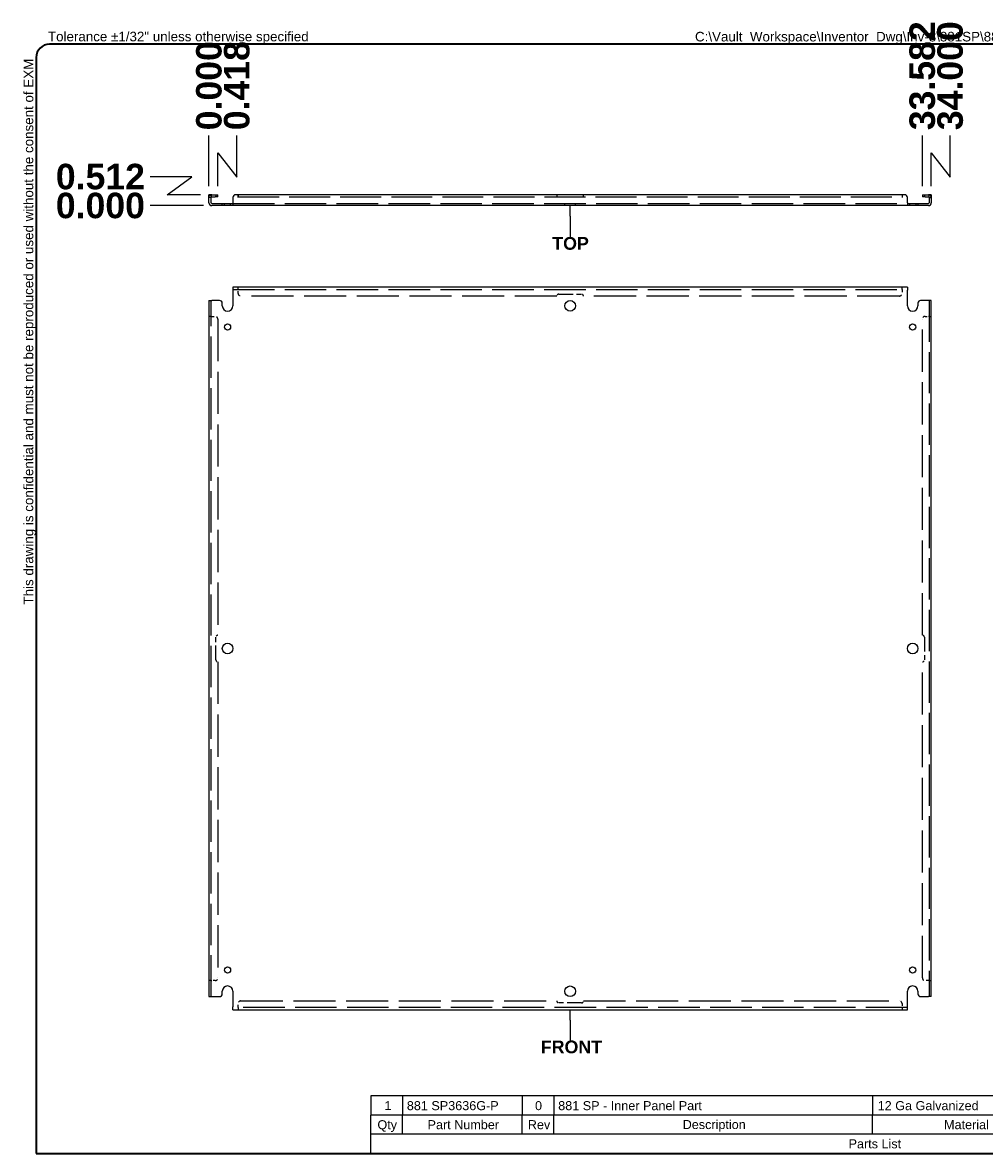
# Model space of a CAD drawing. Header units: inches. Extents: x 3.3 to 85.3, y 2.5 to 55.7.
# Tile 1 of 2: x 3.3 to 48.6, y 2.5 to 55.7. Entities that reach past the tile are written whole.
import ezdxf

# ---------------------------------------------------------------- set-up
doc = ezdxf.new("R2010")
doc.units = ezdxf.units.IN
doc.header["$LTSCALE"] = 10
doc.header["$MEASUREMENT"] = 0
doc.linetypes.add('DASHED_SPACE', pattern=[0.2067, 0.1654, -0.0413])
doc.layers.get('0').update_dxf_attribs({"lineweight": 25})
for name, color, linetype, lineweight in [('Dimensions(ANSI)', 7, 'Continuous', 25), ('Hidden Edges(ANSI)', 7, 'DASHED_SPACE', 25), ('Sketch Geometry(ANSI)', 7, 'Continuous', 25), ('Symbols(ANSI)', 7, 'Continuous', 25), ('Visible Edges(ANSI)', 7, 'Continuous', 25)]:
    doc.layers.add(name, color=color, linetype=linetype, lineweight=lineweight)
doc.styles.add('Current-ANSI', font='arial.ttf')
doc.styles.add('Dimension-ANSI', font='arialbd.ttf')
doc.styles.add('Part List-ANSI', font='arial.ttf')
doc.dimstyles.new('INCH-ANSI', dxfattribs={"dimscale": 10, "dimtxt": 0.12, "dimasz": 0.098425, "dimexe": 0.04, "dimexo": 0.04, "dimgap": 0.031496, "dimtad": 0, "dimtih": 1, "dimtoh": 1, "dimdec": 3, "dimrnd": 1e-08, "dimzin": 0, "dimdsep": 46, "dimtxsty": 'Dimension-ANSI', "dimcen": 0.09, "dimdle": 0.312, "dimclrd": 179, "dimclre": 179, "dimclrt": 7, "dimadec": 1, "dimazin": 0, "dimtfac": 1, "dimtdec": 3, "dimtofl": 0, "dimtmove": 0, "dimatfit": 3, "dimfxl": 1, "dimtolj": 1, "dimtzin": 4, "dimlwd": 25, "dimlwe": 25, "dimarcsym": 0})
doc.dimstyles.new('INCH-ANSI-VERTICAL', dxfattribs={"dimscale": 10, "dimtxt": 0.12, "dimasz": 0.098425, "dimexe": 0.04, "dimexo": 0.04, "dimgap": 0.031496, "dimtad": 0, "dimtih": 1, "dimtoh": 1, "dimdec": 3, "dimrnd": 1e-08, "dimzin": 0, "dimdsep": 46, "dimtxsty": 'Dimension-ANSI', "dimcen": 0.09, "dimdle": 0.312, "dimclrd": 179, "dimclre": 179, "dimclrt": 7, "dimadec": 1, "dimazin": 0, "dimtfac": 1, "dimtdec": 3, "dimtofl": 0, "dimtmove": 0, "dimatfit": 3, "dimfxl": 1, "dimtolj": 1, "dimtzin": 4, "dimlwd": 25, "dimlwe": 25, "dimarcsym": 0})

# ---------------------------------------------------------------- blocks, each defined once
blk = doc.blocks.new('Parts List')
at = {"layer": 'Symbols(ANSI)'}
for p, q in [((13.023, 0.795), (3.548, 0.795)), ((3.548, 0.795), (3.548, 0.615)), ((3.848, 0.795), (3.848, 0.615)), ((4.973, 0.795), (4.973, 0.615)), ((5.273, 0.795), (5.273, 0.615)), ((8.273, 0.795), (8.273, 0.615)), ((10.023, 0.795), (10.023, 0.615)), ((11.523, 0.795), (11.523, 0.615)), ((13.023, 0.795), (13.023, 0.615)), ((13.023, 0.615), (3.548, 0.615)), ((3.548, 0.435), (3.548, 0.615)), ((3.848, 0.435), (3.848, 0.615)), ((4.973, 0.435), (4.973, 0.615)), ((5.273, 0.435), (5.273, 0.615)), ((8.273, 0.435), (8.273, 0.615)), ((10.023, 0.435), (10.023, 0.615)), ((11.523, 0.435), (11.523, 0.615)), ((13.023, 0.435), (13.023, 0.615)), ((3.548, 0.255), (3.548, 0.435)), ((13.023, 0.435), (3.548, 0.435)), ((13.023, 0.255), (13.023, 0.435)), ((13.023, 0.255), (3.548, 0.255))]:
    blk.add_line(p, q, dxfattribs=at)
at = {"layer": 'Symbols(ANSI)', "char_height": 0.085, "attachment_point": 7, "line_spacing_factor": 0.25, "style": 'Part List-ANSI'}
for s, insert in [('1', (3.678, 0.662)), ('881 SP3636G-P', (3.888, 0.66)), ('0', (5.095, 0.66)), ('881 SP - Inner Panel Part', (5.313, 0.66)), ('12 Ga Galvanized', (8.321, 0.66)), ('Unpainted', (10.068, 0.638)), ('Galvanized', (11.565, 0.66)), ('Qty', (3.611, 0.456)), ('Part Number', (4.083, 0.481)), ('Rev', (5.027, 0.481)), ('Description', (6.485, 0.458)), ('Material', (8.946, 0.481)), ('Color', (10.637, 0.48)), ('Finish', (12.125, 0.481)), ('Parts List', (8.047, 0.301))]:
    blk.add_mtext(s, dxfattribs=dict(at, insert=insert))
blk = doc.blocks.new('Datum Identifier1')
at = {"layer": 'Symbols(ANSI)', "color": 7, "linetype": 'Continuous', "lineweight": 25}
for p, q in [((5.425, 1.507), (5.425, 1.605)), ((5.425, 1.507), (5.425, 1.503)), ((5.425, 1.503), (5.425, 1.319))]:
    blk.add_line(p, q, dxfattribs=at)
at = {"layer": 'Symbols(ANSI)', "color": 7, "insert": (5.149, 1.195), "char_height": 0.12, "attachment_point": 7, "line_spacing_factor": 0.25, "style": 'Dimension-ANSI'}
blk.add_mtext('FRONT', dxfattribs=at)
blk = doc.blocks.new('Datum Identifier2')
at = {"layer": 'Symbols(ANSI)', "color": 7, "linetype": 'Continuous', "lineweight": 25}
for p, q in [((5.425, 9.074), (5.425, 9.173)), ((5.425, 9.074), (5.425, 9.064)), ((5.425, 9.064), (5.425, 8.88))]:
    blk.add_line(p, q, dxfattribs=at)
at = {"layer": 'Symbols(ANSI)', "color": 7, "insert": (5.257, 8.756), "char_height": 0.12, "attachment_point": 7, "line_spacing_factor": 0.25, "style": 'Dimension-ANSI'}
blk.add_mtext('TOP', dxfattribs=at)
blk = doc.blocks.new('*D12')
at = {"layer": 'Defpoints', "color": 0, "linetype": 'Continuous', "transparency": 16777216}
for p in [(12.116, 50.443), (12.116, 47.648), (12.116, 47.648)]:
    blk.add_point(p, dxfattribs=at)
at = {"layer": 'Dimensions(ANSI)', "color": 179, "linetype": 'Continuous', "lineweight": 25, "transparency": 16777216}
blk.add_line((12.116, 48.048), (12.116, 50.443), dxfattribs=at)
at = {"layer": 'Dimensions(ANSI)', "color": 7, "linetype": 'Continuous', "lineweight": 25, "transparency": 16777216, "insert": (12.116, 52.779), "char_height": 1.2, "attachment_point": 5, "rotation": 90, "style": 'Dimension-ANSI'}
blk.add_mtext('\\A1;0.000', dxfattribs=at)
blk = doc.blocks.new('*D13')
at = {"layer": 'Defpoints', "color": 0, "linetype": 'Continuous', "transparency": 16777216}
for p in [(13.429, 50.443), (12.116, 47.648), (12.534, 47.648)]:
    blk.add_point(p, dxfattribs=at)
at = {"layer": 'Dimensions(ANSI)', "color": 179, "linetype": 'Continuous', "lineweight": 25, "transparency": 16777216}
for p, q in [((13.429, 48.474), (13.429, 50.443)), ((12.534, 48.048), (12.534, 49.617)), ((12.534, 49.617), (13.429, 48.474))]:
    blk.add_line(p, q, dxfattribs=at)
at = {"layer": 'Dimensions(ANSI)', "color": 7, "linetype": 'Continuous', "lineweight": 25, "transparency": 16777216, "insert": (13.429, 52.783), "char_height": 1.2, "attachment_point": 5, "rotation": 90, "style": 'Dimension-ANSI'}
blk.add_mtext('\\A1;0.418', dxfattribs=at)
blk = doc.blocks.new('*D14')
at = {"layer": 'Defpoints', "color": 0, "linetype": 'Continuous', "transparency": 16777216}
for p in [(45.698, 50.443), (12.116, 47.648), (45.698, 47.648)]:
    blk.add_point(p, dxfattribs=at)
at = {"layer": 'Dimensions(ANSI)', "color": 179, "linetype": 'Continuous', "lineweight": 25, "transparency": 16777216}
blk.add_line((45.698, 48.048), (45.698, 50.443), dxfattribs=at)
at = {"layer": 'Dimensions(ANSI)', "color": 7, "linetype": 'Continuous', "lineweight": 25, "transparency": 16777216, "insert": (45.698, 53.248), "char_height": 1.2, "attachment_point": 5, "rotation": 90, "style": 'Dimension-ANSI'}
blk.add_mtext('\\A1;33.582', dxfattribs=at)
blk = doc.blocks.new('*D15')
at = {"layer": 'Defpoints', "color": 0, "linetype": 'Continuous', "transparency": 16777216}
for p in [(47.011, 50.443), (12.116, 47.648), (46.116, 47.648)]:
    blk.add_point(p, dxfattribs=at)
at = {"layer": 'Dimensions(ANSI)', "color": 179, "linetype": 'Continuous', "lineweight": 25, "transparency": 16777216}
for p, q in [((47.011, 48.474), (47.011, 50.443)), ((46.116, 48.048), (46.116, 49.617)), ((46.116, 49.617), (47.011, 48.474))]:
    blk.add_line(p, q, dxfattribs=at)
at = {"layer": 'Dimensions(ANSI)', "color": 7, "linetype": 'Continuous', "lineweight": 25, "transparency": 16777216, "insert": (47.011, 53.249), "char_height": 1.2, "attachment_point": 5, "rotation": 90, "style": 'Dimension-ANSI'}
blk.add_mtext('\\A1;34.000', dxfattribs=at)
blk = doc.blocks.new('*D20')
at = {"layer": 'Defpoints', "color": 0, "linetype": 'Continuous', "transparency": 16777216}
for p in [(9.339, 47.136), (12.252, 47.136), (12.252, 47.136)]:
    blk.add_point(p, dxfattribs=at)
at = {"layer": 'Dimensions(ANSI)', "color": 179, "linetype": 'Continuous', "lineweight": 25, "transparency": 16777216}
blk.add_line((11.852, 47.136), (9.339, 47.136), dxfattribs=at)
at = {"layer": 'Dimensions(ANSI)', "color": 7, "linetype": 'Continuous', "lineweight": 25, "transparency": 16777216, "insert": (7.003, 47.136), "char_height": 1.2, "attachment_point": 5, "style": 'Dimension-ANSI'}
blk.add_mtext('\\A1;0.000', dxfattribs=at)
blk = doc.blocks.new('*D21')
at = {"layer": 'Defpoints', "color": 0, "linetype": 'Continuous', "transparency": 16777216}
for p in [(9.339, 48.497), (12.116, 47.648), (12.252, 47.136)]:
    blk.add_point(p, dxfattribs=at)
at = {"layer": 'Dimensions(ANSI)', "color": 179, "linetype": 'Continuous', "lineweight": 25, "transparency": 16777216}
for p, q in [((11.308, 48.497), (9.339, 48.497)), ((10.147, 47.648), (11.308, 48.497)), ((11.716, 47.648), (10.147, 47.648))]:
    blk.add_line(p, q, dxfattribs=at)
at = {"layer": 'Dimensions(ANSI)', "color": 7, "linetype": 'Continuous', "lineweight": 25, "transparency": 16777216, "insert": (7.004, 48.497), "char_height": 1.2, "attachment_point": 5, "style": 'Dimension-ANSI'}
blk.add_mtext('\\A1;0.512', dxfattribs=at)
blk = doc.blocks.new('Borders EXM - B (Inch)')
at = {"layer": 'Sketch Geometry(ANSI)', "linetype": 'Continuous', "lineweight": 35}
for p, q in [((16.398, 10.692), (0.523, 10.692)), ((0.398, 10.567), (0.398, 0.255)), ((16.523, 0.38), (16.523, 10.567)), ((0.398, 0.255), (16.398, 0.255))]:
    blk.add_line(p, q, dxfattribs=at)
for centre, start, end in [((0.523, 10.567), 90, 180), ((16.398, 10.567), 0, 90), ((16.398, 0.38), 270, 0)]:
    blk.add_arc(centre, 0.125, start, end, dxfattribs=at)
at = {"layer": 'Symbols(ANSI)', "color": 7, "char_height": 0.09, "attachment_point": 7, "style": 'Current-ANSI'}
for s, insert in [('Tolerance ±1/32" unless otherwise specified', (0.509, 10.692)), ('Tolérance ±1/32" sauf spécification contraire', (13.93, 10.691))]:
    blk.add_mtext(s, dxfattribs=dict(at, insert=insert))
for s, insert, rotation in [('This drawing is confidential and must not be reproduced or used without the consent of EXM', (0.398, 5.419), 90), ('Ce dessin est confidentiel et ne doit pas être reproduit ou utilisé sans le consentement de EXM', (16.522, 10.576), 270)]:
    blk.add_mtext(s, dxfattribs=dict(at, insert=insert, rotation=rotation))
at = {"layer": 'Symbols(ANSI)', "color": 7, "style": 'Current-ANSI'}
blk.add_attdef('FILENAME_AND_PATH_001', (6.601, 10.718), '', height=0.09, dxfattribs=at)

msp = doc.modelspace()

# ---------------------------------------------------------------- linework, layer by layer
at = {"layer": 'Hidden Edges(ANSI)', "ltscale": 0.039899}
for p, q in [((12.2208, 47.5119), (12.1158, 47.5119)), ((12.4403, 47.6481), (12.4403, 47.5431)), ((28.4908, 47.6481), (28.4908, 47.5431)), ((29.7408, 47.5431), (29.7408, 47.6481)), ((45.7913, 47.6481), (45.7913, 47.5431)), ((46.0108, 47.5119), (46.1158, 47.5119)), ((12.8458, 47.1361), (12.8458, 47.2411)), ((13.1358, 47.1361), (13.1358, 47.2411)), ((28.8658, 47.1361), (28.8658, 47.2411)), ((29.3658, 47.1361), (29.3658, 47.2411)), ((45.0958, 47.2411), (45.0958, 47.1361)), ((45.3858, 47.2411), (45.3858, 47.1361)), ((13.4906, 43.1931), (13.4906, 43.2981)), ((13.4908, 43.1931), (13.4908, 43.2981)), ((44.7408, 43.1931), (44.7408, 43.2981)), ((44.741, 43.1931), (44.741, 43.2981)), ((12.2208, 41.9233), (12.1158, 41.9233)), ((12.2208, 41.9231), (12.1158, 41.9231)), ((46.0108, 41.9233), (46.1158, 41.9233)), ((46.0108, 41.9231), (46.1158, 41.9231)), ((12.2208, 10.6731), (12.1158, 10.6731)), ((12.2208, 10.6729), (12.1158, 10.6729)), ((46.0108, 10.6731), (46.1158, 10.6731)), ((46.0108, 10.6729), (46.1158, 10.6729)), ((13.4906, 9.4031), (13.4906, 9.2981)), ((13.4908, 9.4031), (13.4908, 9.2981)), ((44.7408, 9.4031), (44.7408, 9.2981)), ((44.741, 9.4031), (44.741, 9.2981))]:
    msp.add_line(p, q, dxfattribs=at)
at = {"layer": 'Hidden Edges(ANSI)', "ltscale": 1.162964}
msp.add_line((13.4908, 47.5431), (44.7408, 47.5431), dxfattribs=at)
at = {"layer": 'Hidden Edges(ANSI)', "ltscale": 1.181571}
for p, q in [((13.2408, 47.2411), (44.9908, 47.2411)), ((13.2408, 43.1931), (44.9908, 43.1931)), ((44.9908, 9.4031), (13.2408, 9.4031))]:
    msp.add_line(p, q, dxfattribs=at)
at = {"layer": 'Hidden Edges(ANSI)', "ltscale": 0.01845}
for p, q in [((13.4908, 43.1931), (13.4908, 43.1621)), ((44.7408, 43.1931), (44.7408, 43.1621)), ((12.2208, 41.9231), (12.2518, 41.9231)), ((46.0108, 41.9231), (45.9798, 41.9231)), ((12.2208, 10.6731), (12.2518, 10.6731)), ((46.0108, 10.6731), (45.9798, 10.6731)), ((13.4908, 9.4031), (13.4908, 9.4341)), ((44.7408, 9.4031), (44.7408, 9.4341))]:
    msp.add_line(p, q, dxfattribs=at)
at = {"layer": 'Hidden Edges(ANSI)', "ltscale": 0.059707}
for p, q in [((13.4908, 43.0051), (13.4908, 43.1621)), ((44.7408, 43.1621), (44.7408, 43.0051)), ((12.2518, 41.9231), (12.4088, 41.9231)), ((45.8228, 41.9231), (45.9798, 41.9231)), ((12.4088, 10.6731), (12.2518, 10.6731)), ((45.9798, 10.6731), (45.8228, 10.6731)), ((13.4908, 9.4341), (13.4908, 9.5911)), ((44.7408, 9.5911), (44.7408, 9.4341))]:
    msp.add_line(p, q, dxfattribs=at)
at = {"layer": 'Hidden Edges(ANSI)', "ltscale": 1.173646}
for p, q in [((12.2208, 9.9231), (12.2208, 42.6731)), ((46.0108, 42.6731), (46.0108, 9.9231))]:
    msp.add_line(p, q, dxfattribs=at)
at = {"layer": 'Hidden Edges(ANSI)', "ltscale": 1.199403}
for p, q in [((28.4908, 42.8801), (13.6158, 42.8801)), ((44.6158, 42.8801), (29.7408, 42.8801)), ((12.5338, 41.7981), (12.5338, 26.9231)), ((45.6978, 26.9231), (45.6978, 41.7981)), ((12.5338, 25.6731), (12.5338, 10.7981)), ((45.6978, 10.7981), (45.6978, 25.6731)), ((13.6158, 9.7161), (28.4908, 9.7161)), ((29.7408, 9.7161), (44.6158, 9.7161))]:
    msp.add_line(p, q, dxfattribs=at)
at = {"layer": 'Hidden Edges(ANSI)', "ltscale": 0.404839}
for p, q in [((28.5843, 42.9736), (29.6473, 42.9736)), ((12.4403, 25.7666), (12.4403, 26.8296)), ((45.7913, 26.8296), (45.7913, 25.7666)), ((29.6473, 9.6226), (28.5843, 9.6226))]:
    msp.add_line(p, q, dxfattribs=at)
at = {"layer": 'Hidden Edges(ANSI)', "ltscale": 0.069366}
for centre, start, end in [((12.2518, 47.5121), 103.17589, 180), ((45.9798, 47.5121), 0, 76.82411)]:
    msp.add_arc(centre, 0.136, start, end, dxfattribs=at)
at = {"layer": 'Hidden Edges(ANSI)', "ltscale": 0.074697}
for centre, start, end in [((13.6158, 43.0051), 180, 270), ((44.6158, 43.0051), 270, 0), ((12.4088, 41.7981), 0, 90), ((45.8228, 41.7981), 90, 180), ((12.4088, 10.7981), 270, 0), ((45.8228, 10.7981), 180, 270), ((13.6158, 9.5911), 90, 180), ((44.6158, 9.5911), 0, 90)]:
    msp.add_arc(centre, 0.125, start, end, dxfattribs=at)
at = {"layer": 'Hidden Edges(ANSI)', "ltscale": 0.055848}
for centre, start, end in [((28.5843, 42.8801), 90, 180), ((29.6473, 42.8801), 0, 90), ((12.5338, 26.8296), 90, 180), ((45.6978, 26.8296), 0, 90), ((12.5338, 25.7666), 180, 270), ((45.6978, 25.7666), 270, 0), ((28.5843, 9.7161), 180, 270), ((29.6473, 9.7161), 270, 0)]:
    msp.add_arc(centre, 0.0935, start, end, dxfattribs=at)
at = {"layer": 'Visible Edges(ANSI)'}
for p, q in [((12.1158, 47.5231), (12.1158, 47.6481)), ((12.2208, 47.6481), (12.1158, 47.6481)), ((12.1158, 47.2721), (12.1158, 47.5231)), ((12.2208, 47.6481), (12.2208, 47.5231)), ((12.2208, 47.2721), (12.2208, 47.5231)), ((12.2518, 47.6481), (12.4088, 47.6481)), ((12.2518, 47.5431), (12.4088, 47.5431)), ((12.4088, 47.6481), (12.5338, 47.6481)), ((12.5338, 47.5431), (12.4088, 47.5431)), ((12.5338, 47.5431), (12.5338, 47.6481)), ((13.2408, 47.5231), (13.2408, 47.2721)), ((13.4906, 47.6481), (13.3658, 47.6481)), ((13.4906, 47.5119), (13.4906, 47.6481)), ((13.4908, 47.5119), (13.4906, 47.5119)), ((44.7408, 47.6481), (13.4908, 47.6481)), ((13.4908, 47.6481), (13.4908, 47.5121)), ((13.4908, 47.5121), (13.4908, 47.5119)), ((44.7408, 47.6481), (44.7408, 47.5121)), ((44.7408, 47.5119), (44.7408, 47.5121)), ((44.741, 47.5119), (44.7408, 47.5119)), ((44.741, 47.6481), (44.741, 47.5119)), ((44.8658, 47.6481), (44.741, 47.6481)), ((44.9908, 47.2721), (44.9908, 47.5231)), ((45.6978, 47.6481), (45.8228, 47.6481)), ((45.6978, 47.6481), (45.6978, 47.5431)), ((45.8228, 47.5431), (45.6978, 47.5431)), ((45.8228, 47.6481), (45.9798, 47.6481)), ((45.8228, 47.5431), (45.9798, 47.5431)), ((46.0108, 47.5231), (46.0108, 47.6481)), ((46.1158, 47.6481), (46.0108, 47.6481)), ((46.0108, 47.5231), (46.0108, 47.2721)), ((46.1158, 47.6481), (46.1158, 47.5231)), ((46.1158, 47.5231), (46.1158, 47.2721)), ((12.2518, 47.2411), (12.6158, 47.2411)), ((12.6158, 47.1361), (12.2518, 47.1361)), ((12.6158, 47.2411), (12.7408, 47.2411)), ((12.7408, 47.1361), (12.6158, 47.1361)), ((12.7408, 47.1361), (12.7408, 47.2411)), ((12.7408, 47.2411), (13.2408, 47.2411)), ((13.2408, 47.1361), (12.7408, 47.1361)), ((13.2408, 47.2721), (13.2408, 47.1361)), ((44.9908, 47.1361), (13.2408, 47.1361)), ((44.9908, 47.2721), (44.9908, 47.1361)), ((44.9908, 47.2411), (45.4908, 47.2411)), ((45.4908, 47.1361), (44.9908, 47.1361)), ((45.4908, 47.2411), (45.6158, 47.2411)), ((45.4908, 47.2411), (45.4908, 47.1361)), ((45.6158, 47.1361), (45.4908, 47.1361)), ((45.6158, 47.2411), (45.9798, 47.2411)), ((45.9798, 47.1361), (45.6158, 47.1361)), ((44.9908, 43.2981), (13.2408, 43.2981)), ((13.2408, 43.2981), (13.2408, 43.1621)), ((13.2408, 43.1621), (13.2408, 42.4231)), ((44.9908, 43.2981), (44.9908, 43.1621)), ((44.9908, 42.4231), (44.9908, 43.1621)), ((12.1158, 42.6731), (12.2518, 42.6731)), ((12.1158, 42.6731), (12.1158, 9.9231)), ((12.6158, 42.6731), (12.2518, 42.6731)), ((45.9798, 42.6731), (45.6158, 42.6731)), ((46.1158, 42.6731), (45.9798, 42.6731)), ((46.1158, 9.9231), (46.1158, 42.6731)), ((12.7408, 42.4231), (12.7408, 42.5481)), ((45.4908, 42.5481), (45.4908, 42.4231)), ((12.7408, 10.0481), (12.7408, 10.1731)), ((13.2408, 10.1731), (13.2408, 9.4341)), ((44.9908, 9.4341), (44.9908, 10.1731)), ((45.4908, 10.1731), (45.4908, 10.0481)), ((12.1158, 9.9231), (12.2518, 9.9231)), ((12.2518, 9.9231), (12.6158, 9.9231)), ((45.6158, 9.9231), (45.9798, 9.9231)), ((46.1158, 9.9231), (45.9798, 9.9231)), ((13.2408, 9.2981), (13.2408, 9.4341)), ((13.2408, 9.2981), (44.9908, 9.2981)), ((44.9908, 9.2981), (44.9908, 9.4341))]:
    msp.add_line(p, q, dxfattribs=at)
for centre, radius in [((29.1158, 42.4231), 0.25), ((12.9908, 41.4231), 0.145), ((45.2408, 41.4231), 0.145), ((12.9908, 26.2981), 0.25), ((45.2408, 26.2981), 0.25), ((12.9908, 11.1731), 0.145), ((45.2408, 11.1731), 0.145), ((29.1158, 10.1731), 0.25)]:
    msp.add_circle(centre, radius, dxfattribs=at)
for centre, radius, start, end in [((12.2518, 47.5121), 0.136, 90, 103.17589), ((12.2518, 47.5121), 0.031, 90, 180), ((13.3658, 47.5231), 0.125, 90, 180), ((44.8658, 47.5231), 0.125, 0, 90), ((45.9798, 47.5121), 0.136, 76.82411, 90), ((45.9798, 47.5121), 0.031, 0, 90), ((12.2518, 47.2721), 0.136, 180, 270), ((12.2518, 47.2721), 0.031, 180, 270), ((45.9798, 47.2721), 0.136, 270, 0), ((45.9798, 47.2721), 0.031, 270, 0), ((12.6158, 42.5481), 0.125, 0, 90), ((45.6158, 42.5481), 0.125, 90, 180), ((12.9908, 42.4231), 0.25, 180, 0), ((45.2408, 42.4231), 0.25, 180, 0), ((12.9908, 10.1731), 0.25, 0, 180), ((45.2408, 10.1731), 0.25, 0, 180), ((12.6158, 10.0481), 0.125, 270, 0), ((45.6158, 10.0481), 0.125, 180, 270)]:
    msp.add_arc(centre, radius, start, end, dxfattribs=at)

# ---------------------------------------------------------------- block references
at = {"xscale": 5, "yscale": 5, "zscale": 5}
msp.add_blockref('Borders EXM - B (Inch)', (1.9893, 1.2727), dxfattribs=at).add_auto_attribs({'FILENAME_AND_PATH_001': 'C:\\Vault_Workspace\\Inventor_Dwg\\Inv-8\\881SP\\881SP3636G.idw'})
at = {"layer": 'Symbols(ANSI)', "xscale": 5, "yscale": 5, "zscale": 5}
for name in ['Datum Identifier2', 'Datum Identifier1', 'Parts List']:
    msp.add_blockref(name, (1.9893, 1.2727), dxfattribs=at)

# ---------------------------------------------------------------- dimensions: what is measured, and where the dimension line sits
at = {"layer": 'Dimensions(ANSI)', "color": 179, "linetype": 'Continuous', "lineweight": 25, "true_color": 0x262658}
for feature_location, offset, dtype, origin, dimstyle, picture, middle in [((46.1158, 47.6481), (0.8957, 2.7948), 1, (12.1158, 47.6481), 'INCH-ANSI-VERTICAL', '*D15', (47.0115, 53.2487)), ((45.6978, 47.6481), (0, 2.7948), 1, (12.1158, 47.6481), 'INCH-ANSI-VERTICAL', '*D14', (45.6978, 53.2479)), ((12.1157616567, 47.6480566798), (0, 2.7948259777), 1, (12.1157616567, 47.6480566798), 'INCH-ANSI-VERTICAL', '*D12', (12.1157616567, 52.7788529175)), ((12.5338, 47.6481), (0.8957, 2.7948), 1, (12.1158, 47.6481), 'INCH-ANSI-VERTICAL', '*D13', (13.4295, 52.7825)), ((12.1158, 47.6481), (-2.7765, 0.8485), 0, (12.2518, 47.1361), 'INCH-ANSI', '*D21', (7.0041, 48.4965)), ((12.2517616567, 47.1360566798), (-2.9125485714, 0), 0, (12.2517616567, 47.1360566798), 'INCH-ANSI', '*D20', (7.0032428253, 47.1360566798))]:
    dim = msp.add_ordinate_dim(feature_location=feature_location, offset=offset, dtype=dtype, origin=origin, dimstyle=dimstyle, override={"dimgap": 0.031496, "dimtad": 0, "dimdec": 3, "dimlfac": 1, "dimtol": 0, "dimlim": 0, "dimtp": 0, "dimtm": 0, "dimtdec": 3}, dxfattribs=at)
    dim.commit()
    dim.dimension.update_dxf_attribs({"geometry": picture, "text_midpoint": middle})

doc.saveas('drawing.dxf')
